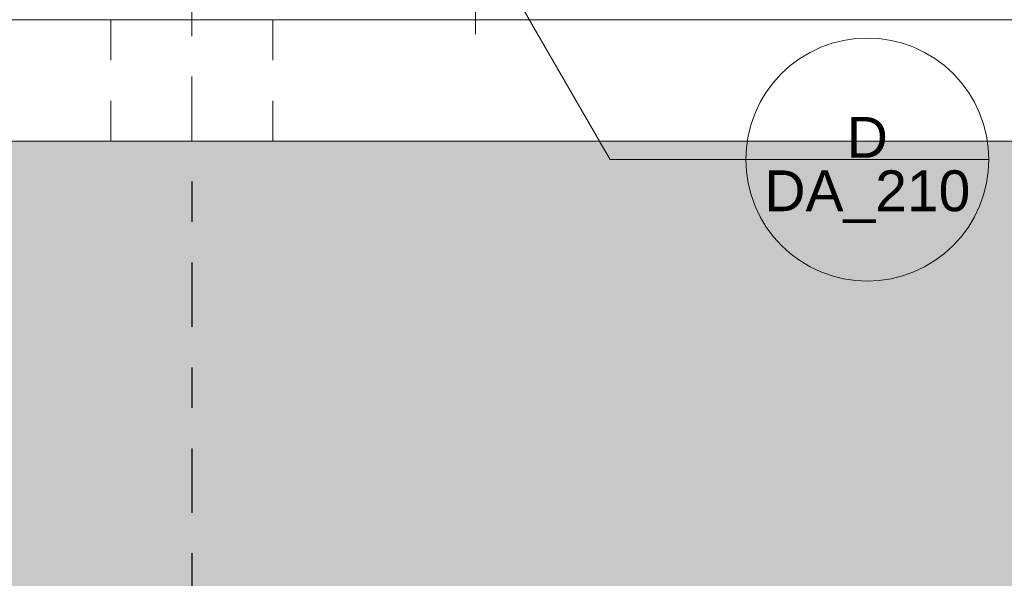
# Model space of a CAD drawing. Header units: metres. Extents: x -180 to 4, y -50 to 6.
# Tile 113 of 256: x -145.45 to -143.02, y -2.03 to -0.65. Entities that reach past the tile are written whole.
import ezdxf

# ---------------------------------------------------------------- set-up
doc = ezdxf.new("R2010")
doc.units = ezdxf.units.M
doc.header["$LTSCALE"] = 0.05
doc.header["$PDMODE"] = 1
doc.header["$PDSIZE"] = -2
for name, pattern in [('ISO-02 Strichlinie', [3.81, 3.048, -0.762]), ('Linienart-1', [2.116328, 1.058164, -1.058164]), ('Linienart-20', [2.116531, 1.058062, -1.058469]), ('Linienart-50', [2.116531, 1.058062, -1.058469]), ('Linienart-53', [5.291531, 3.175, -1.058062, 0.352704, -0.705764])]:
    doc.linetypes.add(name, pattern=pattern)
doc.layers.get('0').update_dxf_attribs({"lineweight": 25})
for name, color, linetype, lineweight, true_color in [('30 -35 Decken- 1 Konstruktion-Träger- Stahlbeton', 7, 'Continuous', 13, 0x33aa00), ('40 -41 Abwasser_Wasser_Gas- 1 Abwasser + sanitäre Anlagen', 7, 'Continuous', 9, 0xff6633), ('70 -72 Beschriftung- 1 Beschriftung allgemein', 7, 'Continuous', 9, 0xff6633), ('70 -72 Beschriftung- 7 Detailverweise', 7, 'Continuous', 9, 0x00dd00), ('70 -76 Bemaßung- 2 Allgemein', 7, 'Continuous', 5, 0x6666cc)]:
    doc.layers.add(name, color=color, linetype=linetype, lineweight=lineweight, true_color=true_color)
for name, color, linetype, lineweight in [('40 -41 Abwasser_Wasser_Gas- 2 Wasser-1', 7, 'Continuous', 15), ('60- 61 allgemeine Ausstattung- 4 Terrassen', 7, 'Continuous', 9), ('70 -71 Achsen- 1 Gebäudeachsen', 7, 'Linienart-53', 18), ('Keine', 7, 'Continuous', 9)]:
    doc.layers.add(name, color=color, linetype=linetype, lineweight=lineweight)
doc.styles.add('Arial', font='arial.ttf')
doc.dimstyles.new('k+k 1_50', dxfattribs={"dimtxt": 0.100689, "dimasz": 0.05302, "dimexe": 0.05, "dimexo": 0.15, "dimgap": 0.01, "dimtad": 1, "dimdec": 3, "dimtxsty": 'Arial', "dimblk": 'VW_SLASH', "dimblk1": 'VW_SLASH', "dimblk2": 'VW_SLASH', "dimcen": 0, "dimdle": 0.05, "dimadec": 3, "dimazin": 0, "dimtfac": 0.75, "dimtdec": 3, "dimtix": 1, "dimtmove": 0, "dimatfit": 0, "dimldrblk": 'VW_SLASH-1', "dimfxl": 0.125, "dimfxlon": 1, "dimfrac": 2, "dimtolj": 1, "dimarcsym": 0})

# ---------------------------------------------------------------- blocks, each defined once
blk = doc.blocks.new('Gruppe-4417')
at = {"layer": '30 -35 Decken- 1 Konstruktion-Träger- Stahlbeton', "color": 7, "linetype": 'Linienart-20', "lineweight": 13, "transparency": 33554687}
for p, q in [((-145.221, -0.647), (-145.221, -11.497)), ((-144.821, -0.647), (-144.821, -11.497))]:
    blk.add_line(p, q, dxfattribs=at)
at = {"layer": '30 -35 Decken- 1 Konstruktion-Träger- Stahlbeton', "color": 0, "flags": 1}
for tag in ['IFC_UUID', 'instanceID']:
    blk.add_attdef(tag, (-145.221, -11.497), '', height=0.00018, dxfattribs=at)
blk = doc.blocks.new('_03-OG3_Tragwerk (2D)')
at = {"layer": '30 -35 Decken- 1 Konstruktion-Träger- Stahlbeton'}
blk.add_blockref('Gruppe-4417', (0, 0), dxfattribs=at)
blk = doc.blocks.new('Gruppe-8289')
at = {"layer": '70 -72 Beschriftung- 1 Beschriftung allgemein', "insert": (-144.1988, -0.386), "char_height": 0.088103, "attachment_point": 1, "line_spacing_factor": 0.969685, "style": 'Arial'}
blk.add_mtext('Drosselablauf DN70', dxfattribs=at)
at = {"color": 255}
blk.add_wipeout([(-144.2777, -0.4033), (-144.2755, -0.4076), (-144.2737, -0.4122), (-144.2723, -0.4169), (-144.2714, -0.4217), (-144.271, -0.4266), (-144.2711, -0.4315), (-144.2717, -0.4364), (-144.2727, -0.4412), (-144.2742, -0.4459), (-144.2762, -0.4504), (-144.2785, -0.4547), (-144.2813, -0.4587), (-144.2845, -0.4625), (-144.288, -0.4659), (-144.2919, -0.4689), (-144.296, -0.4716), (-144.3004, -0.4738), (-144.3049, -0.4756), (-144.3096, -0.477), (-144.3145, -0.4778), (-144.3194, -0.4782), (-144.3243, -0.4782), (-144.3291, -0.4776), (-144.3339, -0.4766), (-144.3386, -0.4751), (-144.3431, -0.4731), (-144.3474, -0.4707), (-144.3514, -0.4679), (-144.3552, -0.4648), (-144.3586, -0.4612), (-144.3616, -0.4574), (-144.3643, -0.4533), (-144.3665, -0.4489), (-144.3683, -0.4443), (-144.3697, -0.4396), (-144.3706, -0.4348), (-144.371, -0.4299), (-144.3709, -0.425), (-144.3703, -0.4201), (-144.3693, -0.4153), (-144.3678, -0.4107), (-144.3658, -0.4062), (-144.3635, -0.4019), (-144.3607, -0.3978), (-144.3575, -0.3941), (-144.354, -0.3907), (-144.3501, -0.3876), (-144.346, -0.385), (-144.3416, -0.3827), (-144.3371, -0.3809), (-144.3324, -0.3796), (-144.3275, -0.3787), (-144.3226, -0.3783), (-144.3177, -0.3784), (-144.3129, -0.3789), (-144.3081, -0.38), (-144.3034, -0.3815), (-144.2989, -0.3834), (-144.2946, -0.3858), (-144.2906, -0.3886), (-144.2868, -0.3918), (-144.2834, -0.3953), (-144.2804, -0.3991)], dxfattribs=at).dxf.layer = '40 -41 Abwasser_Wasser_Gas- 2 Wasser-1'
at = {"layer": '40 -41 Abwasser_Wasser_Gas- 1 Abwasser + sanitäre Anlagen', "linetype": 'Continuous', "lineweight": 0}
blk.add_hatch(color=30, dxfattribs=at).paths.add_polyline_path([(-144.3218, -0.4313), (-144.321, -0.4283), (-144.3202, -0.4313)])
at = {"layer": '40 -41 Abwasser_Wasser_Gas- 1 Abwasser + sanitäre Anlagen', "linetype": 'Linienart-50'}
for p, q in [((-144.356, -0.3926), (-144.356, -0.1249)), ((-144.286, -0.3926), (-144.286, -0.1249)), ((-144.321, -0.6827), (-144.321, -0.4283))]:
    blk.add_line(p, q, dxfattribs=at)
at = {"layer": '40 -41 Abwasser_Wasser_Gas- 1 Abwasser + sanitäre Anlagen', "lineweight": 5, "flags": 128}
blk.add_lwpolyline([(-144.3218, -0.4313), (-144.321, -0.4283), (-144.3202, -0.4313)], close=True, dxfattribs=at)
at = {"layer": '40 -41 Abwasser_Wasser_Gas- 2 Wasser-1'}
blk.add_line((-144.321, -0.4283), (-144.321, -0.6203), dxfattribs=at)
at = {"layer": '40 -41 Abwasser_Wasser_Gas- 2 Wasser-1', "flags": 128}
for points in [[(-144.2431, -0.3833), (-144.239, -0.3911), (-144.2358, -0.3993), (-144.2334, -0.4078), (-144.2318, -0.4165), (-144.231, -0.4253), (-144.2312, -0.4342), (-144.2322, -0.4429), (-144.2341, -0.4516), (-144.2368, -0.46), (-144.2403, -0.4681), (-144.2446, -0.4758), (-144.2496, -0.4831), (-144.2553, -0.4898), (-144.2617, -0.4959), (-144.2686, -0.5014), (-144.276, -0.5062), (-144.2839, -0.5102), (-144.2921, -0.5135), (-144.3006, -0.5159), (-144.3093, -0.5175), (-144.3181, -0.5182), (-144.3269, -0.5181), (-144.3357, -0.5171), (-144.3443, -0.5152), (-144.3527, -0.5125), (-144.3608, -0.509), (-144.3685, -0.5047), (-144.3758, -0.4997), (-144.3825, -0.494), (-144.3887, -0.4876), (-144.3942, -0.4807), (-144.3989, -0.4733), (-144.403, -0.4654), (-144.4062, -0.4572), (-144.4086, -0.4487), (-144.4102, -0.44), (-144.411, -0.4312), (-144.4108, -0.4224), (-144.4098, -0.4136), (-144.4079, -0.405), (-144.4052, -0.3966), (-144.4017, -0.3885), (-144.3974, -0.3807), (-144.3924, -0.3735), (-144.3867, -0.3667), (-144.3803, -0.3606), (-144.3734, -0.3551), (-144.366, -0.3503), (-144.3581, -0.3463), (-144.3499, -0.343), (-144.3414, -0.3406), (-144.3327, -0.339), (-144.3239, -0.3383), (-144.3151, -0.3385), (-144.3063, -0.3395), (-144.2977, -0.3413), (-144.2893, -0.344), (-144.2812, -0.3476), (-144.2735, -0.3518), (-144.2662, -0.3569), (-144.2595, -0.3626), (-144.2533, -0.3689), (-144.2478, -0.3758)], [(-144.2777, -0.4033), (-144.2755, -0.4076), (-144.2737, -0.4122), (-144.2723, -0.4169), (-144.2714, -0.4217), (-144.271, -0.4266), (-144.2711, -0.4315), (-144.2717, -0.4364), (-144.2727, -0.4412), (-144.2742, -0.4459), (-144.2762, -0.4504), (-144.2785, -0.4547), (-144.2813, -0.4587), (-144.2845, -0.4625), (-144.288, -0.4659), (-144.2919, -0.4689), (-144.296, -0.4716), (-144.3004, -0.4738), (-144.3049, -0.4756), (-144.3096, -0.477), (-144.3145, -0.4778), (-144.3194, -0.4782), (-144.3243, -0.4782), (-144.3291, -0.4776), (-144.3339, -0.4766), (-144.3386, -0.4751), (-144.3431, -0.4731), (-144.3474, -0.4707), (-144.3514, -0.4679), (-144.3552, -0.4648), (-144.3586, -0.4612), (-144.3616, -0.4574), (-144.3643, -0.4533), (-144.3665, -0.4489), (-144.3683, -0.4443), (-144.3697, -0.4396), (-144.3706, -0.4348), (-144.371, -0.4299), (-144.3709, -0.425), (-144.3703, -0.4201), (-144.3693, -0.4153), (-144.3678, -0.4107), (-144.3658, -0.4062), (-144.3635, -0.4019), (-144.3607, -0.3978), (-144.3575, -0.3941), (-144.354, -0.3907), (-144.3501, -0.3876), (-144.346, -0.385), (-144.3416, -0.3827), (-144.3371, -0.3809), (-144.3324, -0.3796), (-144.3275, -0.3787), (-144.3226, -0.3783), (-144.3177, -0.3784), (-144.3129, -0.3789), (-144.3081, -0.38), (-144.3034, -0.3815), (-144.2989, -0.3834), (-144.2946, -0.3858), (-144.2906, -0.3886), (-144.2868, -0.3918), (-144.2834, -0.3953), (-144.2804, -0.3991)]]:
    blk.add_lwpolyline(points, close=True, dxfattribs=at)
blk = doc.blocks.new('Gruppe-8371')
at = {"layer": '70 -72 Beschriftung- 7 Detailverweise'}
blk.add_line((0.935, 0), (0.335, 0), dxfattribs=at)
at = {"layer": '70 -72 Beschriftung- 7 Detailverweise', "flags": 128}
blk.add_lwpolyline([(0.935, 0), (0.9336, -0.0294), (0.9292, -0.0585), (0.9221, -0.0871), (0.9122, -0.1148), (0.8996, -0.1414), (0.8844, -0.1667), (0.8669, -0.1903), (0.8471, -0.2121), (0.8253, -0.2319), (0.8017, -0.2494), (0.7764, -0.2646), (0.7498, -0.2772), (0.7221, -0.2871), (0.6935, -0.2942), (0.6644, -0.2986), (0.635, -0.3), (0.6056, -0.2986), (0.5765, -0.2942), (0.5479, -0.2871), (0.5202, -0.2772), (0.4936, -0.2646), (0.4683, -0.2494), (0.4447, -0.2319), (0.4229, -0.2121), (0.4031, -0.1903), (0.3856, -0.1667), (0.3704, -0.1414), (0.3578, -0.1148), (0.3479, -0.0871), (0.3408, -0.0585), (0.3364, -0.0294), (0.335, 0), (0.3364, 0.0294), (0.3408, 0.0585), (0.3479, 0.0871), (0.3578, 0.1148), (0.3704, 0.1414), (0.3856, 0.1667), (0.4031, 0.1903), (0.4229, 0.2121), (0.4447, 0.2319), (0.4683, 0.2494), (0.4936, 0.2646), (0.5202, 0.2772), (0.5479, 0.2871), (0.5765, 0.2942), (0.6056, 0.2986), (0.635, 0.3), (0.6644, 0.2986), (0.6935, 0.2942), (0.7221, 0.2871), (0.7498, 0.2772), (0.7764, 0.2646), (0.8017, 0.2494), (0.8253, 0.2319), (0.8471, 0.2121), (0.8669, 0.1903), (0.8844, 0.1667), (0.8996, 0.1414), (0.9122, 0.1148), (0.9221, 0.0871), (0.9292, 0.0585), (0.9336, 0.0294)], close=True, dxfattribs=at)
at = {"layer": '70 -72 Beschriftung- 7 Detailverweise'}
blk.add_point((0.635, 0), dxfattribs=at)
at = {"layer": '70 -72 Beschriftung- 7 Detailverweise', "line_spacing_factor": 0.96878, "style": 'Arial'}
for s, insert, char_height, attachment_point in [('D', (0.635, 0.0046), 0.1007, 8), ('DA_210', (0.635, -0.0267), 0.10069, 2)]:
    blk.add_mtext(s, dxfattribs=dict(at, insert=insert, char_height=char_height, attachment_point=attachment_point))
blk = doc.blocks.new('Referenzmarkierung-77')
at = {"layer": '70 -72 Beschriftung- 7 Detailverweise', "transparency": 33554687}
for q in [(-0.326, 0.564), (0.635, 0)]:
    blk.add_line((0, 0), q, dxfattribs=at)
at = {"layer": '70 -72 Beschriftung- 7 Detailverweise', "color": 7, "transparency": 33554687}
blk.add_blockref('Gruppe-8371', (0, 0), dxfattribs=at)
blk = doc.blocks.new('Gruppe-8878')
at = {"color": 255, "linetype": 'ISO-02 Strichlinie', "lineweight": 5, "transparency": 33554483}
blk.add_wipeout([(-137.42059596, -0.94704198), (-137.42059596, -11.49704198), (-137.62099996, -11.49704198), (-137.62099996, -11.89704198), (-137.42059596, -11.89704198), (-137.42059596, -12.11704198), (-145.02059596, -12.11704198), (-145.02059596, -11.89704198), (-144.82099996, -11.89704198), (-144.82099996, -11.49704198), (-145.02059596, -11.49704198), (-145.02059596, -0.94704198)], dxfattribs=at).dxf.layer = '60- 61 allgemeine Ausstattung- 4 Terrassen'
at = {"layer": '70 -72 Beschriftung- 7 Detailverweise', "transparency": 33554687}
blk.add_line((-143.98859966, -0.99227209), (-143.35359966, -0.99227209), dxfattribs=at)
at = {"layer": '70 -72 Beschriftung- 7 Detailverweise'}
blk.add_line((-143.05359966, -0.99227209), (-143.65359966, -0.99227209), dxfattribs=at)
blk.add_point((-143.35359966, -0.99227209), dxfattribs=at)
at = {"layer": '70 -72 Beschriftung- 7 Detailverweise', "insert": (-143.35359966, -1.01893621), "char_height": 0.100688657, "attachment_point": 2, "line_spacing_factor": 0.96878, "style": 'Arial'}
blk.add_mtext('DA_210', dxfattribs=at)
at = {"color": 255, "linetype": 'ISO-02 Strichlinie', "lineweight": 5, "transparency": 33554483}
blk.add_wipeout([(-145.02059596, -0.94704198), (-145.02059596, -11.49704198), (-145.22099996, -11.49704198), (-145.22099996, -11.89704198), (-145.02059596, -11.89704198), (-145.02059596, -12.11704198), (-152.62059596, -12.11704198), (-152.62059596, -11.89704198), (-152.42099996, -11.89704198), (-152.42099996, -11.49704198), (-152.62059596, -11.49704198), (-152.62059596, -0.94704198)], dxfattribs=at).dxf.layer = '60- 61 allgemeine Ausstattung- 4 Terrassen'
at = {"layer": '60- 61 allgemeine Ausstattung- 4 Terrassen', "linetype": 'Continuous', "lineweight": 9, "transparency": 33554483}
h = blk.add_hatch(dxfattribs=at)
h.set_pattern_fill('Sand 1 sehr fein SRF', style=0, pattern_type=2)
h.set_pattern_definition([(-22, (-129.5485, -6.532042), (-0.018555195, 0.04226461), [0.000625, -0.061875]), (14, (-129.540251, -6.554718), (-0.037110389, -0.027832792), [0.000625, -0.030625]), (-3.77456, (-129.599014, -6.56915), (-0.01958604, 0.06597403), [0.00028186, -0.09367194]), (-68, (-129.42892, -6.50524), (0.1926424, 0.04408), [0.00028125, -0.09346875]), (96, (-129.562934, -6.596983), (-0.036105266, -0.06319548), [0.0005625, -0.0931875]), (132, (-129.5351, -6.57328), (0.040202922, 0.004123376), [0.0003125, -0.0621875]), (-17, (-129.567055, -6.55678), (0.0930531, 0.02892868), [0.000625, -0.061875]), (-145, (-129.5619, -6.551625), (0.06266964, -0.04009224), [0.000625, -0.061875]), (-137, (-129.57633, -6.548533), (0.0494443, -0.02123569), [0.000625, -0.061875])])
h.paths.add_polyline_path([(-99.84099996, -11.27704198), (-99.35099996, -11.27704198), (-99.35099996, -11.10004198), (-99.54599996, -11.10004198), (-99.54599996, -8.69704198), (-101.84599996, -8.69704198), (-101.84599996, -2.69704198), (-99.54599996, -2.69704198), (-99.54599996, -0.94704198), (-159.62399996, -0.94704198), (-159.62399996, -2.69704198), (-155.87399996, -2.69704198), (-155.87399996, -8.69704198), (-159.62399996, -8.69704198), (-159.62399996, -11.62704198), (-159.80099996, -11.62704198), (-159.80099996, -12.11704198), (-100.01799996, -12.11704198), (-100.01799996, -11.76704198), (-99.84099996, -11.76704198)])
h.paths.add_polyline_path([(-152.82099996, -11.49704198), (-152.42099996, -11.49704198), (-152.42099996, -11.89704198), (-152.82099996, -11.89704198)])
h.paths.add_polyline_path([(-107.22099996, -11.49704198), (-106.82099996, -11.49704198), (-106.82099996, -11.89704198), (-107.22099996, -11.89704198)])
h.paths.add_polyline_path([(-114.82099996, -11.49704198), (-114.42099996, -11.49704198), (-114.42099996, -11.89704198), (-114.82099996, -11.89704198)])
h.paths.add_polyline_path([(-122.42099996, -11.49704198), (-122.02099996, -11.49704198), (-122.02099996, -11.89704198), (-122.42099996, -11.89704198)])
h.paths.add_polyline_path([(-130.02099996, -11.49704198), (-129.62099996, -11.49704198), (-129.62099996, -11.89704198), (-130.02099996, -11.89704198)])
h.paths.add_polyline_path([(-137.62099996, -11.49704198), (-137.22099996, -11.49704198), (-137.22099996, -11.89704198), (-137.62099996, -11.89704198)])
h.paths.add_polyline_path([(-145.22099996, -11.49704198), (-144.82099996, -11.49704198), (-144.82099996, -11.89704198), (-145.22099996, -11.89704198)])
at = {"color": 255, "lineweight": 9}
blk.add_wipeout([(-159.62399996, -0.64704198), (-83.51799996, -0.64704198), (-83.51799996, -0.94704198), (-159.62399996, -0.94704198)], dxfattribs=at).dxf.layer = '40 -41 Abwasser_Wasser_Gas- 2 Wasser-1'
at = {"layer": '40 -41 Abwasser_Wasser_Gas- 2 Wasser-1', "color": 7, "lineweight": 9, "flags": 128}
blk.add_lwpolyline([(-159.62399996, -0.64704198), (-83.51799996, -0.64704198), (-83.51799996, -0.94704198), (-159.62399996, -0.94704198)], close=True, dxfattribs=at)
at = {"layer": '70 -72 Beschriftung- 7 Detailverweise', "insert": (-143.35359966, -0.98768598), "char_height": 0.10068866, "attachment_point": 8, "line_spacing_factor": 0.96878, "style": 'Arial'}
blk.add_mtext('D', dxfattribs=at)
at = {"layer": '40 -41 Abwasser_Wasser_Gas- 2 Wasser-1', "color": 7}
blk.add_blockref('Gruppe-8289', (0, 0), dxfattribs=at)
at = {"layer": '70 -72 Beschriftung- 7 Detailverweise', "transparency": 33554687}
blk.add_line((-143.98859966, -0.99227209), (-144.31459966, -0.42827209), dxfattribs=at)
at = {"layer": '70 -72 Beschriftung- 7 Detailverweise', "flags": 128}
blk.add_lwpolyline([(-143.05359966, -0.99227209), (-143.05504424, -1.02167724), (-143.05936408, -1.05079919), (-143.06651756, -1.0793575), (-143.0764358, -1.10707712), (-143.08902328, -1.13369111), (-143.10415878, -1.15894316), (-143.12169652, -1.18259008), (-143.14146763, -1.20440413), (-143.16328167, -1.22417523), (-143.18692859, -1.24171298), (-143.21218064, -1.25684847), (-143.23879463, -1.26943595), (-143.26651426, -1.27935419), (-143.29507256, -1.28650768), (-143.32419452, -1.29082751), (-143.35359966, -1.29227209), (-143.3830048, -1.29082751), (-143.41212676, -1.28650768), (-143.44068506, -1.27935419), (-143.46840469, -1.26943595), (-143.49501868, -1.25684847), (-143.52027073, -1.24171298), (-143.54391764, -1.22417523), (-143.56573169, -1.20440413), (-143.5855028, -1.18259008), (-143.60304054, -1.15894316), (-143.61817604, -1.13369111), (-143.63076352, -1.10707712), (-143.64068176, -1.0793575), (-143.64783524, -1.05079919), (-143.65215508, -1.02167724), (-143.65359966, -0.99227209), (-143.65215508, -0.96286695), (-143.64783524, -0.933745), (-143.64068176, -0.90518669), (-143.63076352, -0.87746706), (-143.61817604, -0.85085307), (-143.60304054, -0.82560102), (-143.5855028, -0.80195411), (-143.56573169, -0.78014006), (-143.54391764, -0.76036896), (-143.52027073, -0.74283121), (-143.49501868, -0.72769571), (-143.46840469, -0.71510823), (-143.44068506, -0.70518999), (-143.41212676, -0.69803651), (-143.3830048, -0.69371668), (-143.35359966, -0.69227209), (-143.32419452, -0.69371668), (-143.29507256, -0.69803651), (-143.26651426, -0.70518999), (-143.23879463, -0.71510823), (-143.21218064, -0.72769571), (-143.18692859, -0.74283121), (-143.16328167, -0.76036896), (-143.14146763, -0.78014006), (-143.12169652, -0.80195411), (-143.10415878, -0.82560102), (-143.08902328, -0.85085307), (-143.0764358, -0.87746706), (-143.06651756, -0.90518669), (-143.05936408, -0.933745), (-143.05504424, -0.96286695)], close=True, dxfattribs=at)
at = {"layer": '70 -72 Beschriftung- 7 Detailverweise'}
blk.add_blockref('Referenzmarkierung-77', (-143.98859966, -0.99227209), dxfattribs=at)
blk = doc.blocks.new('_OG3_2D (2D)')
at = {"layer": '70 -72 Beschriftung- 1 Beschriftung allgemein', "color": 7}
blk.add_blockref('Gruppe-8878', (0, 0), dxfattribs=at)
blk = doc.blocks.new('VW_SLASH')
at = {"color": 0, "linetype": 'ByBlock', "lineweight": -2, "transparency": 16777216}
blk.add_line((0.943, 0), (-1, 0), dxfattribs=at)
at = {"color": 0, "lineweight": 20, "transparency": 16777216, "flags": 128}
blk.add_lwpolyline([(0.5, 0.5), (-0.5, -0.5)], dxfattribs=at)
blk = doc.blocks.new('*D11062')
at = {"layer": '70 -76 Bemaßung- 2 Allgemein', "color": 0, "lineweight": -2}
for p, q in [((-152.421, 1.775), (-152.421, 1.95)), ((-145.221, 1.775), (-145.221, 1.95)), ((-145.274, 1.9), (-152.368, 1.9))]:
    blk.add_line(p, q, dxfattribs=at)
at = {"layer": 'Defpoints', "color": 0}
for p in [(-152.421, 1.9), (-145.221, -1.2674), (-152.421, -1.9222)]:
    blk.add_point(p, dxfattribs=at)
at = {"layer": '70 -76 Bemaßung- 2 Allgemein', "color": 0, "lineweight": -2, "xscale": 0.05302001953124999, "yscale": 0.05302001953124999, "zscale": 0.05302001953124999, "rotation": 180}
blk.add_blockref('VW_SLASH', (-152.421, 1.9), dxfattribs=at)
at = {"layer": '70 -76 Bemaßung- 2 Allgemein', "color": 0, "lineweight": -2, "xscale": 0.05302001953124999, "yscale": 0.05302001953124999, "zscale": 0.05302001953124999}
blk.add_blockref('VW_SLASH', (-145.221, 1.9), dxfattribs=at)
at = {"layer": '70 -76 Bemaßung- 2 Allgemein', "color": 0, "insert": (-148.821, 1.9704), "char_height": 0.10069, "attachment_point": 5, "style": 'Arial'}
blk.add_mtext('\\A1;7,20', dxfattribs=at)
blk = doc.blocks.new('VW_SLASH-1')
at = {"color": 0, "linetype": 'ByBlock', "lineweight": -2, "transparency": 16777216}
blk.add_line((0.943, 0), (-1, 0), dxfattribs=at)
at = {"color": 0, "lineweight": 5, "transparency": 16777216, "flags": 128}
blk.add_lwpolyline([(0.5, 0.5), (-0.5, -0.5)], dxfattribs=at)
blk = doc.blocks.new('*D11063')
at = {"layer": '70 -76 Bemaßung- 2 Allgemein', "color": 0, "lineweight": -2}
for p, q in [((-145.021, 2.05), (-145.021, 1.95)), ((-145.221, 1.775), (-145.221, 1.95)), ((-145.074, 1.9), (-145.168, 1.9))]:
    blk.add_line(p, q, dxfattribs=at)
at = {"layer": 'Defpoints', "color": 0}
for p in [(-145.221, 1.9), (-145.021, 1.9), (-145.221, -1.2674)]:
    blk.add_point(p, dxfattribs=at)
at = {"layer": '70 -76 Bemaßung- 2 Allgemein', "color": 0, "lineweight": -2, "xscale": 0.05302001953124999, "yscale": 0.05302001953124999, "zscale": 0.05302001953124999, "rotation": 180}
blk.add_blockref('VW_SLASH', (-145.221, 1.9), dxfattribs=at)
at = {"layer": '70 -76 Bemaßung- 2 Allgemein', "color": 0, "lineweight": -2, "xscale": 0.05302001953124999, "yscale": 0.05302001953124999, "zscale": 0.05302001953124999}
blk.add_blockref('VW_SLASH', (-145.021, 1.9), dxfattribs=at)
at = {"layer": '70 -76 Bemaßung- 2 Allgemein', "color": 0, "insert": (-145.121, 1.9614), "char_height": 0.10069, "attachment_point": 5, "style": 'Arial'}
blk.add_mtext('\\A1;20', dxfattribs=at)
blk = doc.blocks.new('*D11064')
at = {"layer": '70 -76 Bemaßung- 2 Allgemein', "color": 0, "lineweight": -2}
for p, q in [((-145.021, 2.05), (-145.021, 1.95)), ((-144.821, 1.775), (-144.821, 1.95)), ((-144.874, 1.9), (-144.968, 1.9))]:
    blk.add_line(p, q, dxfattribs=at)
at = {"layer": 'Defpoints', "color": 0}
for p in [(-145.021, 1.9), (-145.021, 1.9), (-144.821, -1.2511)]:
    blk.add_point(p, dxfattribs=at)
at = {"layer": '70 -76 Bemaßung- 2 Allgemein', "color": 0, "lineweight": -2, "xscale": 0.05302001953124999, "yscale": 0.05302001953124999, "zscale": 0.05302001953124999, "rotation": 180}
blk.add_blockref('VW_SLASH', (-145.021, 1.9), dxfattribs=at)
at = {"layer": '70 -76 Bemaßung- 2 Allgemein', "color": 0, "lineweight": -2, "xscale": 0.05302001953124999, "yscale": 0.05302001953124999, "zscale": 0.05302001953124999}
blk.add_blockref('VW_SLASH', (-144.821, 1.9), dxfattribs=at)
at = {"layer": '70 -76 Bemaßung- 2 Allgemein', "color": 0, "insert": (-144.921, 1.9614), "char_height": 0.10069, "attachment_point": 5, "style": 'Arial'}
blk.add_mtext('\\A1;20', dxfattribs=at)
blk = doc.blocks.new('*D11065')
at = {"layer": '70 -76 Bemaßung- 2 Allgemein', "color": 0, "lineweight": -2}
for p, q in [((-144.821, 1.775), (-144.821, 1.95)), ((-137.621, 1.775), (-137.621, 1.95)), ((-137.674, 1.9), (-144.768, 1.9))]:
    blk.add_line(p, q, dxfattribs=at)
at = {"layer": 'Defpoints', "color": 0}
for p in [(-144.821, 1.9), (-137.621, -1.1529), (-144.821, -1.2511)]:
    blk.add_point(p, dxfattribs=at)
at = {"layer": '70 -76 Bemaßung- 2 Allgemein', "color": 0, "lineweight": -2, "xscale": 0.05302001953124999, "yscale": 0.05302001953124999, "zscale": 0.05302001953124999, "rotation": 180}
blk.add_blockref('VW_SLASH', (-144.821, 1.9), dxfattribs=at)
at = {"layer": '70 -76 Bemaßung- 2 Allgemein', "color": 0, "lineweight": -2, "xscale": 0.05302001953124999, "yscale": 0.05302001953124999, "zscale": 0.05302001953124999}
blk.add_blockref('VW_SLASH', (-137.621, 1.9), dxfattribs=at)
at = {"layer": '70 -76 Bemaßung- 2 Allgemein', "color": 0, "insert": (-141.221, 1.9704), "char_height": 0.10069, "attachment_point": 5, "style": 'Arial'}
blk.add_mtext('\\A1;7,20', dxfattribs=at)
blk = doc.blocks.new('_Achsen (3D)')
at = {"layer": '70 -71 Achsen- 1 Gebäudeachsen', "transparency": 33554687}
blk.add_line((-145.021, 3.8), (-145.021, -46.172), dxfattribs=at)
blk = doc.blocks.new('Gruppe-9725')
at = {"layer": '70 -76 Bemaßung- 2 Allgemein'}
for base, p1, p2, text, picture, middle in [((-145.22099996, 1.89995802), (-145.02099996, 1.89995802), (-145.22099996, -1.26744732), '20', '*D11063', (-145.12099996, 1.96135958)), ((-145.02099996, 1.89995802), (-144.82099996, -1.25107847), (-145.02099996, 1.89995802), '20', '*D11064', (-144.92099996, 1.96135958)), ((-152.42099996, 1.89995802), (-145.22099996, -1.26744732), (-152.42099996, -1.92220118), '7,20', '*D11062', (-148.82099996, 1.97042156)), ((-144.82099996, 1.89995802), (-137.62099996, -1.15286539), (-144.82099996, -1.25107847), '7,20', '*D11065', (-141.22099996, 1.97042156))]:
    dim = blk.add_linear_dim(base=base, p1=p1, p2=p2, text=text, dimstyle='k+k 1_50', override={"dimtxt": 0.100689, "dimgap": 0.01, "dimdec": 8, "dimpost": '<>', "dimtxsty": 'Arial', "dimtmove": 2}, dxfattribs=at)
    dim.commit()
    dim.dimension.update_dxf_attribs({"geometry": picture, "text_midpoint": middle})
blk = doc.blocks.new('_OG3_2D Bemaßung_ Beschriftung (2D)')
at = {"layer": '60- 61 allgemeine Ausstattung- 4 Terrassen', "linetype": 'Linienart-1'}
for p, q in [((-145.22099996, -0.64704198), (-145.22099996, -0.94704198)), ((-144.82099996, -0.64704198), (-144.82099996, -0.94704198))]:
    blk.add_line(p, q, dxfattribs=at)
at = {"layer": '70 -76 Bemaßung- 2 Allgemein'}
blk.add_blockref('Gruppe-9725', (0, 0), dxfattribs=at)

msp = doc.modelspace()

# ---------------------------------------------------------------- block references
at = {"layer": 'Keine', "color": 1}
msp.add_blockref('_03-OG3_Tragwerk (2D)', (0, 0), dxfattribs=at)

# ---------------------------------------------------------------- next in the draw order: block references
msp.add_blockref('_OG3_2D (2D)', (0, 0), dxfattribs=at)

# ---------------------------------------------------------------- next in the draw order: block references
msp.add_blockref('_OG3_2D Bemaßung_ Beschriftung (2D)', (0, 0), dxfattribs=at)

# ---------------------------------------------------------------- next in the draw order: block references
msp.add_blockref('_Achsen (3D)', (0, 0), dxfattribs=at)

doc.saveas('drawing.dxf')
